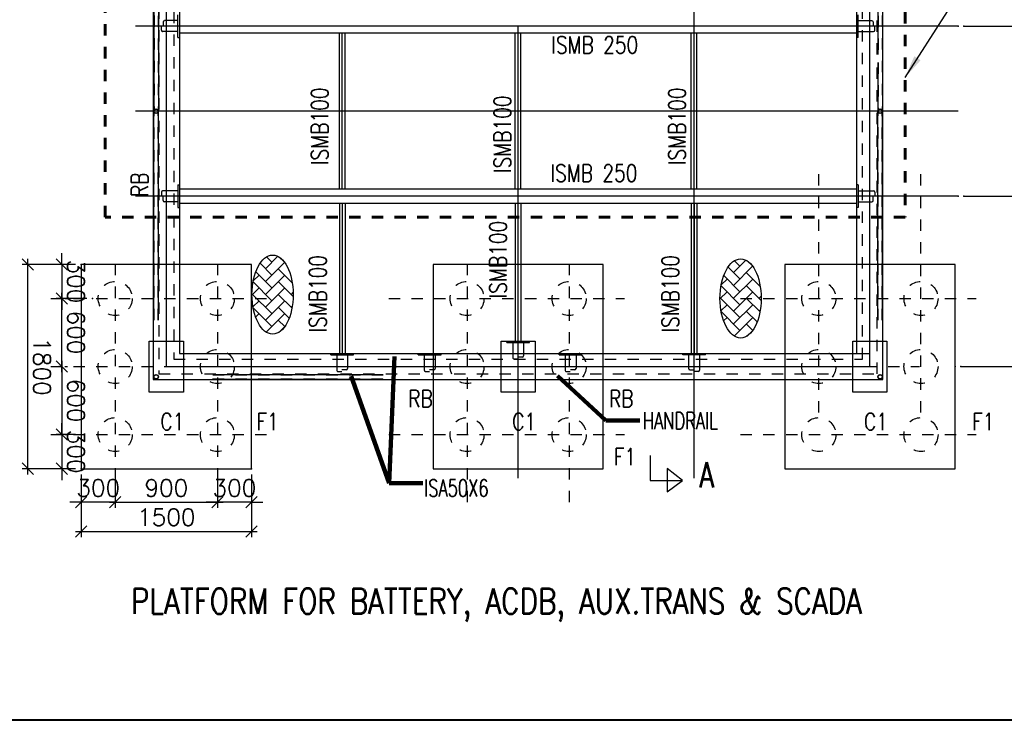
# Model space of a CAD drawing. Header units: inches. Extents: x 727810 to 1461440, y 2714588 to 5435005.
# Tile 69 of 233: x 728947.47 to 728956.14, y 2715754.3 to 2715760.48. Entities that reach past the tile are written whole.
import ezdxf

# ---------------------------------------------------------------- set-up
doc = ezdxf.new("R2010")
doc.units = ezdxf.units.IN
doc.header["$MEASUREMENT"] = 0
doc.linetypes.add('DIVIDEX2', pattern=[2.5, 1, -0.5, 0, -0.5, 0, -0.5])
doc.linetypes.add('HIDDEN', pattern=[0.375, 0.25, -0.125])
for name, color, linetype, lineweight in [('AM_5', 3, 'Continuous', 15), ('AM_8', 1, 'Continuous', 15), ('TEXT-1', 3, 'Continuous', 15)]:
    doc.layers.add(name, color=color, linetype=linetype, lineweight=lineweight)
for name, color, linetype in [('DETAILS', 7, 'Continuous'), ('Inverter Room', 7, 'Continuous'), ('table number', 51, 'Continuous'), ('TEXT', 147, 'Continuous')]:
    doc.layers.add(name, color=color, linetype=linetype)
doc.styles.add('RANJAN', font='romans.shx', dxfattribs={"width": 0.75})
doc.styles.add('ROMANS', font='ROMANS.shx', dxfattribs={"height": 10})
doc.dimstyles.new('DIM-', dxfattribs={"dimscale": 0, "dimtxt": 0.15, "dimasz": 0.15, "dimexe": 0, "dimexo": 0, "dimgap": 0.15, "dimtad": 1, "dimdec": 0, "dimlfac": 1000, "dimzin": 0, "dimdsep": 46, "dimtxsty": 'ROMANS', "dimblk": 'OBLIQUE', "dimcen": 0, "dimclrd": 6, "dimclre": 6, "dimclrt": 3, "dimadec": 0, "dimazin": 0, "dimtfac": 1, "dimtdec": 0, "dimtmove": 2, "dimatfit": 3, "dimfxl": 1, "dimtolj": 1, "dimtzin": 0, "dimarcsym": 2})
doc.dimstyles.new('ROMANS$0', dxfattribs={"dimscale": 100, "dimtxt": 100, "dimasz": 1, "dimexe": 0.5, "dimexo": 0.5, "dimgap": 0.5, "dimtad": 1, "dimdec": 0, "dimrnd": 5, "dimdsep": 46, "dimtxsty": 'ROMANS', "dimblk": 'OBLIQUE', "dimcen": 1, "dimdle": 0.5, "dimclrd": 6, "dimclre": 6, "dimclrt": 3, "dimadec": 0, "dimazin": 0, "dimtfac": 1, "dimtdec": 0, "dimtix": 1, "dimtmove": 0, "dimatfit": 3, "dimldrblk": 'OBLIQUE', "dimfxl": 1, "dimtolj": 1, "dimtzin": 0, "dimarcsym": 0})
doc.dimstyles.new('ROMANS$7', dxfattribs={"dimscale": 100, "dimtxt": 2.5, "dimasz": 2, "dimexe": 20, "dimexo": 20, "dimgap": 0.5, "dimtad": 1, "dimdec": 0, "dimrnd": 5, "dimzin": 0, "dimdsep": 46, "dimtxsty": 'ROMANS', "dimcen": 0.09, "dimdle": 20, "dimclrd": 256, "dimclre": 256, "dimclrt": 3, "dimadec": 0, "dimazin": 0, "dimtfac": 20, "dimtdec": 0, "dimtix": 1, "dimtmove": 2, "dimatfit": 3, "dimfxl": 1, "dimtolj": 1, "dimtzin": 0, "dimarcsym": 0})

# ---------------------------------------------------------------- blocks, each defined once
blk = doc.blocks.new('_Oblique')
at = {"color": 0, "linetype": 'ByBlock', "lineweight": -2}
blk.add_line((-0.5, -0.5), (0.5, 0.5), dxfattribs=at)
blk = doc.blocks.new('*D76')
at = {"layer": 'Inverter Room', "color": 6, "lineweight": -2, "ltscale": 0.5, "transparency": 16777216}
for p, q in [((2103215.3, -2331215.3), (2103768.5, -2331215.3)), ((2103718.5, -2332765.3), (2103718.5, -2331165.3)), ((2103215.3, -2332715.3), (2103768.5, -2332715.3))]:
    blk.add_line(p, q, dxfattribs=at)
at = {"layer": 'Inverter Room', "color": 0, "ltscale": 0.5, "transparency": 16777216}
for p in [(2103165.3, -2331215.3), (2103718.5, -2331215.3), (2103165.3, -2332715.3)]:
    blk.add_point(p, dxfattribs=at)
at = {"layer": 'Inverter Room', "color": 6, "lineweight": -2, "ltscale": 0.5, "transparency": 16777216, "xscale": 100, "yscale": 100, "zscale": 100}
for p, rotation in [((2103718.5, -2331215.3), 90), ((2103718.5, -2332715.3), 270)]:
    blk.add_blockref('_Oblique', p, dxfattribs=dict(at, rotation=rotation))
at = {"layer": 'Inverter Room', "color": 3, "ltscale": 0.5, "transparency": 16777216, "insert": (2103593.5, -2331965.3), "char_height": 150, "attachment_point": 5, "rotation": 90, "style": 'ROMANS'}
blk.add_mtext('\\A1;1500', dxfattribs=at)
blk = doc.blocks.new('*D77')
at = {"layer": 'DETAILS', "color": 6, "lineweight": -2, "ltscale": 0.5, "transparency": 16777216}
for p, q in [((2101365.3, -2332765.3), (2101365.3, -2333235.6)), ((2103165.3, -2332765.3), (2103165.3, -2333235.6)), ((2103215.3, -2333185.6), (2101315.3, -2333185.6))]:
    blk.add_line(p, q, dxfattribs=at)
at = {"layer": 'Inverter Room', "color": 0, "ltscale": 0.5, "transparency": 16777216}
for p in [(2101365.3, -2332715.3), (2103165.3, -2332715.3), (2101365.3, -2333185.6)]:
    blk.add_point(p, dxfattribs=at)
at = {"layer": 'DETAILS', "color": 6, "lineweight": -2, "ltscale": 0.5, "transparency": 16777216, "xscale": 100, "yscale": 100, "zscale": 100, "rotation": 180}
blk.add_blockref('_Oblique', (2101365.3, -2333185.6), dxfattribs=at)
at = {"layer": 'DETAILS', "color": 6, "lineweight": -2, "ltscale": 0.5, "transparency": 16777216, "xscale": 100, "yscale": 100, "zscale": 100}
blk.add_blockref('_Oblique', (2103165.3, -2333185.6), dxfattribs=at)
at = {"layer": 'DETAILS', "color": 3, "ltscale": 0.5, "transparency": 16777216, "insert": (2102265.3, -2333060.6), "char_height": 150, "attachment_point": 5, "style": 'ROMANS', "bg_fill": 3, "box_fill_scale": 1.25, "bg_fill_color": 256, "bg_fill_true_color": 13158600, "bg_fill_transparency": 0}
blk.add_mtext('\\A1;1800', dxfattribs=at)
blk = doc.blocks.new('*D78')
at = {"layer": 'Inverter Room', "color": 6, "lineweight": -2, "ltscale": 0.5, "transparency": 16777216}
for p, q in [((2102215.3, -2332886.1), (2102915.3, -2332886.1)), ((2102265.3, -2332858.3), (2102265.3, -2332836.1)), ((2102865.3, -2332858.3), (2102865.3, -2332836.1))]:
    blk.add_line(p, q, dxfattribs=at)
at = {"layer": 'Inverter Room', "color": 0, "ltscale": 0.5, "transparency": 16777216}
for p in [(2102865.3, -2332886.1), (2102265.3, -2332908.3), (2102865.3, -2332908.3)]:
    blk.add_point(p, dxfattribs=at)
at = {"layer": 'Inverter Room', "color": 6, "lineweight": -2, "ltscale": 0.5, "transparency": 16777216, "xscale": 100, "yscale": 100, "zscale": 100, "rotation": 180}
blk.add_blockref('_Oblique', (2102265.3, -2332886.1), dxfattribs=at)
at = {"layer": 'Inverter Room', "color": 6, "lineweight": -2, "ltscale": 0.5, "transparency": 16777216, "xscale": 100, "yscale": 100, "zscale": 100}
blk.add_blockref('_Oblique', (2102865.3, -2332886.1), dxfattribs=at)
at = {"layer": 'Inverter Room', "color": 3, "ltscale": 0.5, "transparency": 16777216, "insert": (2102565.3, -2332761.1), "char_height": 150, "attachment_point": 5, "style": 'ROMANS'}
blk.add_mtext('\\A1;600', dxfattribs=at)
blk = doc.blocks.new('*D79')
at = {"layer": 'Inverter Room', "color": 6, "lineweight": -2, "ltscale": 0.5, "transparency": 16777216}
for p, q in [((2103460.5, -2332415.3), (2103460.5, -2332315.3)), ((2103215.3, -2332415.3), (2103510.5, -2332415.3)), ((2103460.5, -2332415.3), (2103460.5, -2332715.3)), ((2103215.3, -2332715.3), (2103510.5, -2332715.3)), ((2103460.5, -2332715.3), (2103460.5, -2332815.3))]:
    blk.add_line(p, q, dxfattribs=at)
at = {"layer": 'Inverter Room', "color": 0, "ltscale": 0.5, "transparency": 16777216}
for p in [(2103165.3, -2332415.3), (2103165.3, -2332715.3), (2103460.5, -2332715.3)]:
    blk.add_point(p, dxfattribs=at)
at = {"layer": 'Inverter Room', "color": 6, "lineweight": -2, "ltscale": 0.5, "transparency": 16777216, "xscale": 100, "yscale": 100, "zscale": 100}
for p, rotation in [((2103460.5, -2332415.3), 270), ((2103460.5, -2332715.3), 90)]:
    blk.add_blockref('_Oblique', p, dxfattribs=dict(at, rotation=rotation))
at = {"layer": 'Inverter Room', "color": 3, "ltscale": 0.5, "transparency": 16777216, "insert": (2103335.5, -2332565.3), "char_height": 150, "attachment_point": 5, "rotation": 90, "style": 'ROMANS'}
blk.add_mtext('\\A1;300', dxfattribs=at)
blk = doc.blocks.new('*D91')
at = {"layer": 'Inverter Room', "color": 6, "lineweight": -2, "ltscale": 0.5, "transparency": 16777216}
for p, q in [((2101665.3, -2332666.5), (2101665.3, -2332936.4)), ((2101365.3, -2332765.3), (2101365.3, -2332936.4)), ((2101365.3, -2332886.4), (2101265.3, -2332886.4)), ((2101365.3, -2332886.4), (2101665.3, -2332886.4)), ((2101665.3, -2332886.4), (2101765.3, -2332886.4))]:
    blk.add_line(p, q, dxfattribs=at)
at = {"layer": 'Inverter Room', "color": 0, "ltscale": 0.5, "transparency": 16777216}
for p in [(2101665.3, -2332616.5), (2101365.3, -2332715.3), (2101665.3, -2332886.4)]:
    blk.add_point(p, dxfattribs=at)
at = {"layer": 'Inverter Room', "color": 6, "lineweight": -2, "ltscale": 0.5, "transparency": 16777216, "xscale": 100, "yscale": 100, "zscale": 100}
blk.add_blockref('_Oblique', (2101365.3, -2332886.4), dxfattribs=at)
at = {"layer": 'Inverter Room', "color": 6, "lineweight": -2, "ltscale": 0.5, "transparency": 16777216, "xscale": 100, "yscale": 100, "zscale": 100, "rotation": 180}
blk.add_blockref('_Oblique', (2101665.3, -2332886.4), dxfattribs=at)
at = {"layer": 'Inverter Room', "color": 3, "ltscale": 0.5, "transparency": 16777216, "insert": (2101515.3, -2332761.4), "char_height": 150, "attachment_point": 5, "style": 'ROMANS'}
blk.add_mtext('\\A1;300', dxfattribs=at)
blk = doc.blocks.new('*D92')
at = {"layer": 'Inverter Room', "color": 6, "lineweight": -2, "ltscale": 0.5, "transparency": 16777216}
for p, q in [((2102865.3, -2332765.3), (2102865.3, -2332936.1)), ((2103165.3, -2332765.3), (2103165.3, -2332936.1)), ((2102865.3, -2332886.1), (2102765.3, -2332886.1)), ((2102865.3, -2332886.1), (2103165.3, -2332886.1)), ((2103165.3, -2332886.1), (2103265.3, -2332886.1))]:
    blk.add_line(p, q, dxfattribs=at)
at = {"layer": 'Inverter Room', "color": 0, "ltscale": 0.5, "transparency": 16777216}
for p in [(2102865.3, -2332715.3), (2103165.3, -2332715.3), (2103165.3, -2332886.1)]:
    blk.add_point(p, dxfattribs=at)
at = {"layer": 'Inverter Room', "color": 6, "lineweight": -2, "ltscale": 0.5, "transparency": 16777216, "xscale": 100, "yscale": 100, "zscale": 100}
blk.add_blockref('_Oblique', (2102865.3, -2332886.1), dxfattribs=at)
at = {"layer": 'Inverter Room', "color": 6, "lineweight": -2, "ltscale": 0.5, "transparency": 16777216, "xscale": 100, "yscale": 100, "zscale": 100, "rotation": 180}
blk.add_blockref('_Oblique', (2103165.3, -2332886.1), dxfattribs=at)
at = {"layer": 'Inverter Room', "color": 3, "ltscale": 0.5, "transparency": 16777216, "insert": (2103015.3, -2332761.1), "char_height": 150, "attachment_point": 5, "style": 'ROMANS'}
blk.add_mtext('\\A1;300', dxfattribs=at)
blk = doc.blocks.new('*D80')
at = {"layer": 'Inverter Room', "color": 6, "lineweight": -2, "ltscale": 0.5, "transparency": 16777216}
for p, q in [((2102315.3, -2332886.1), (2101615.3, -2332886.1)), ((2101665.3, -2332858.3), (2101665.3, -2332836.1)), ((2102265.3, -2332858.3), (2102265.3, -2332836.1))]:
    blk.add_line(p, q, dxfattribs=at)
at = {"layer": 'Inverter Room', "color": 0, "ltscale": 0.5, "transparency": 16777216}
for p in [(2101665.3, -2332886.1), (2101665.3, -2332908.3), (2102265.3, -2332908.3)]:
    blk.add_point(p, dxfattribs=at)
at = {"layer": 'Inverter Room', "color": 6, "lineweight": -2, "ltscale": 0.5, "transparency": 16777216, "xscale": 100, "yscale": 100, "zscale": 100, "rotation": 180}
blk.add_blockref('_Oblique', (2101665.3, -2332886.1), dxfattribs=at)
at = {"layer": 'Inverter Room', "color": 6, "lineweight": -2, "ltscale": 0.5, "transparency": 16777216, "xscale": 100, "yscale": 100, "zscale": 100}
blk.add_blockref('_Oblique', (2102265.3, -2332886.1), dxfattribs=at)
at = {"layer": 'Inverter Room', "color": 3, "ltscale": 0.5, "transparency": 16777216, "insert": (2101965.3, -2332761.1), "char_height": 150, "attachment_point": 5, "style": 'ROMANS'}
blk.add_mtext('\\A1;600', dxfattribs=at)
blk = doc.blocks.new('*D81')
at = {"layer": 'AM_5', "color": 6, "lineweight": -2, "transparency": 16777216}
for p, q in [((2103460.5, -2332465.3), (2103460.5, -2331465.3)), ((2103215.3, -2331515.3), (2103510.5, -2331515.3)), ((2103215.3, -2332415.3), (2103510.5, -2332415.3))]:
    blk.add_line(p, q, dxfattribs=at)
at = {"layer": 'Inverter Room', "color": 0, "transparency": 16777216}
for p in [(2103165.3, -2331515.3), (2103460.5, -2331515.3), (2103165.3, -2332415.3)]:
    blk.add_point(p, dxfattribs=at)
at = {"layer": 'AM_5', "color": 6, "lineweight": -2, "transparency": 16777216, "xscale": 100, "yscale": 100, "zscale": 100}
for p, rotation in [((2103460.5, -2331515.3), 90), ((2103460.5, -2332415.3), 270)]:
    blk.add_blockref('_Oblique', p, dxfattribs=dict(at, rotation=rotation))
at = {"layer": 'AM_5', "color": 3, "transparency": 16777216, "insert": (2103335.5, -2331965.3), "char_height": 150, "attachment_point": 5, "rotation": 90, "style": 'ROMANS', "bg_fill": 3, "box_fill_scale": 1.25, "bg_fill_color": 256, "bg_fill_true_color": 13158600, "bg_fill_transparency": 0}
blk.add_mtext('\\A1;900', dxfattribs=at)
blk = doc.blocks.new('*D82')
at = {"layer": 'Inverter Room', "color": 6, "lineweight": -2, "ltscale": 0.5, "transparency": 16777216}
for p, q in [((2103460.5, -2331215.3), (2103460.5, -2331115.3)), ((2103215.3, -2331215.3), (2103510.5, -2331215.3)), ((2103460.5, -2331215.3), (2103460.5, -2331515.3)), ((2103215.3, -2331515.3), (2103510.5, -2331515.3)), ((2103460.5, -2331515.3), (2103460.5, -2331615.3))]:
    blk.add_line(p, q, dxfattribs=at)
at = {"layer": 'Inverter Room', "color": 0, "ltscale": 0.5, "transparency": 16777216}
for p in [(2103165.3, -2331215.3), (2103165.3, -2331515.3), (2103460.5, -2331515.3)]:
    blk.add_point(p, dxfattribs=at)
at = {"layer": 'Inverter Room', "color": 6, "lineweight": -2, "ltscale": 0.5, "transparency": 16777216, "xscale": 100, "yscale": 100, "zscale": 100}
for p, rotation in [((2103460.5, -2331215.3), 270), ((2103460.5, -2331515.3), 90)]:
    blk.add_blockref('_Oblique', p, dxfattribs=dict(at, rotation=rotation))
at = {"layer": 'Inverter Room', "color": 3, "ltscale": 0.5, "transparency": 16777216, "insert": (2103335.5, -2331365.3), "char_height": 150, "attachment_point": 5, "rotation": 90, "style": 'ROMANS'}
blk.add_mtext('\\A1;300', dxfattribs=at)
blk = doc.blocks.new('*D84')
at = {"layer": 'Inverter Room', "color": 6, "lineweight": -2, "ltscale": 0.5, "transparency": 16777216}
for p, q in [((2097765.3, -2324965.3), (2097765.3, -2323911.8)), ((2102265.3, -2324965.3), (2102265.3, -2323911.8)), ((2097715.3, -2323961.8), (2102315.3, -2323961.8))]:
    blk.add_line(p, q, dxfattribs=at)
at = {"layer": 'Inverter Room', "color": 0, "ltscale": 0.5, "transparency": 16777216}
for p in [(2102265.3, -2323961.8), (2097765.3, -2325015.3), (2102265.3, -2325015.3)]:
    blk.add_point(p, dxfattribs=at)
at = {"layer": 'Inverter Room', "color": 6, "lineweight": -2, "ltscale": 0.5, "transparency": 16777216, "xscale": 100, "yscale": 100, "zscale": 100, "rotation": 180}
blk.add_blockref('_Oblique', (2097765.3, -2323961.8), dxfattribs=at)
at = {"layer": 'Inverter Room', "color": 6, "lineweight": -2, "ltscale": 0.5, "transparency": 16777216, "xscale": 100, "yscale": 100, "zscale": 100}
blk.add_blockref('_Oblique', (2102265.3, -2323961.8), dxfattribs=at)
at = {"layer": 'Inverter Room', "color": 3, "ltscale": 0.5, "transparency": 16777216, "insert": (2100015.3, -2323836.8), "char_height": 150, "attachment_point": 5, "style": 'ROMANS'}
blk.add_mtext('\\A1;4500', dxfattribs=at)
blk = doc.blocks.new('*D86')
at = {"layer": 'DETAILS', "color": 6, "lineweight": -2, "ltscale": 0.5, "transparency": 16777216}
for p, q in [((2099315.3, -2324365.3), (2097715.3, -2324365.3)), ((2097765.3, -2324915.3), (2097765.3, -2324315.3)), ((2099265.3, -2324937.7), (2099265.3, -2324315.3))]:
    blk.add_line(p, q, dxfattribs=at)
at = {"layer": 'Inverter Room', "color": 0, "ltscale": 0.5, "transparency": 16777216}
for p in [(2097765.3, -2324365.3), (2097765.3, -2324965.3), (2099265.3, -2324987.7)]:
    blk.add_point(p, dxfattribs=at)
at = {"layer": 'DETAILS', "color": 6, "lineweight": -2, "ltscale": 0.5, "transparency": 16777216, "xscale": 100, "yscale": 100, "zscale": 100, "rotation": 180}
blk.add_blockref('_Oblique', (2097765.3, -2324365.3), dxfattribs=at)
at = {"layer": 'DETAILS', "color": 6, "lineweight": -2, "ltscale": 0.5, "transparency": 16777216, "xscale": 100, "yscale": 100, "zscale": 100}
blk.add_blockref('_Oblique', (2099265.3, -2324365.3), dxfattribs=at)
at = {"layer": 'DETAILS', "color": 3, "ltscale": 0.5, "transparency": 16777216, "insert": (2098515.3, -2324240.3), "char_height": 150, "attachment_point": 5, "style": 'ROMANS', "bg_fill": 3, "box_fill_scale": 1.25, "bg_fill_color": 256, "bg_fill_true_color": 13158600, "bg_fill_transparency": 0}
blk.add_mtext('\\A1;1500', dxfattribs=at)
blk = doc.blocks.new('*D74')
at = {"layer": 'DETAILS', "color": 6, "lineweight": -2, "ltscale": 0.5, "transparency": 16777216}
for p, q in [((2100715.3, -2324365.3), (2102315.3, -2324365.3)), ((2100765.3, -2324937.7), (2100765.3, -2324315.3)), ((2102265.3, -2324915.3), (2102265.3, -2324315.3))]:
    blk.add_line(p, q, dxfattribs=at)
at = {"layer": 'Inverter Room', "color": 0, "ltscale": 0.5, "transparency": 16777216}
for p in [(2102265.3, -2324365.3), (2100765.3, -2324987.7), (2102265.3, -2324965.3)]:
    blk.add_point(p, dxfattribs=at)
at = {"layer": 'DETAILS', "color": 6, "lineweight": -2, "ltscale": 0.5, "transparency": 16777216, "xscale": 100, "yscale": 100, "zscale": 100, "rotation": 180}
blk.add_blockref('_Oblique', (2100765.3, -2324365.3), dxfattribs=at)
at = {"layer": 'DETAILS', "color": 6, "lineweight": -2, "ltscale": 0.5, "transparency": 16777216, "xscale": 100, "yscale": 100, "zscale": 100}
blk.add_blockref('_Oblique', (2102265.3, -2324365.3), dxfattribs=at)
at = {"layer": 'DETAILS', "color": 3, "ltscale": 0.5, "transparency": 16777216, "insert": (2101515.3, -2324240.3), "char_height": 150, "attachment_point": 5, "style": 'ROMANS', "bg_fill": 3, "box_fill_scale": 1.25, "bg_fill_color": 256, "bg_fill_true_color": 13158600, "bg_fill_transparency": 0}
blk.add_mtext('\\A1;1500', dxfattribs=at)
blk = doc.blocks.new('*D75')
at = {"layer": 'DETAILS', "color": 6, "lineweight": -2, "ltscale": 0.5, "transparency": 16777216}
for p, q in [((2099215.3, -2324365.3), (2100815.3, -2324365.3)), ((2099265.3, -2324887.7), (2099265.3, -2324315.3)), ((2100765.3, -2324887.7), (2100765.3, -2324315.3))]:
    blk.add_line(p, q, dxfattribs=at)
at = {"layer": 'Inverter Room', "color": 0, "ltscale": 0.5, "transparency": 16777216}
for p in [(2100765.3, -2324365.3), (2099265.3, -2324937.7), (2100765.3, -2324937.7)]:
    blk.add_point(p, dxfattribs=at)
at = {"layer": 'DETAILS', "color": 6, "lineweight": -2, "ltscale": 0.5, "transparency": 16777216, "xscale": 100, "yscale": 100, "zscale": 100, "rotation": 180}
blk.add_blockref('_Oblique', (2099265.3, -2324365.3), dxfattribs=at)
at = {"layer": 'DETAILS', "color": 6, "lineweight": -2, "ltscale": 0.5, "transparency": 16777216, "xscale": 100, "yscale": 100, "zscale": 100}
blk.add_blockref('_Oblique', (2100765.3, -2324365.3), dxfattribs=at)
at = {"layer": 'DETAILS', "color": 3, "ltscale": 0.5, "transparency": 16777216, "insert": (2100015.3, -2324240.3), "char_height": 150, "attachment_point": 5, "style": 'ROMANS', "bg_fill": 3, "box_fill_scale": 1.25, "bg_fill_color": 256, "bg_fill_true_color": 13158600, "bg_fill_transparency": 0}
blk.add_mtext('\\A1;1500', dxfattribs=at)
blk = doc.blocks.new('bhcbhb')
at = {"layer": 'AM_8', "ltscale": 0.5}
h = blk.add_hatch(dxfattribs=at)
h.set_pattern_fill('AR-HBONE', color=256, scale=20, angle=90, style=0)
h.set_pattern_definition([(135, (-261281.35, -4301267.94), (-113.137085, 2e-14), [240, -80]), (225, (-261337.92, -4301211.37), (-113.137085, 2e-14), [240, -80])])
edge = h.paths.add_edge_path()
edge.add_ellipse((2101665.3, -2326904.8), major_axis=(-348.6, 0), ratio=0.521978, start_angle=191.45916, end_angle=459.29111)
edge.add_ellipse((2101665.3, -2326904.8), major_axis=(-348.6, 0), ratio=0.521978, start_angle=99.29111, end_angle=191.45916)
h = blk.add_hatch(dxfattribs=at)
h.set_pattern_fill('AR-HBONE', color=256, scale=20, angle=90, style=0)
h.set_pattern_definition([(135, (-261315.51, -4305391.94), (-113.137085, 2e-14), [240, -80]), (225, (-261372.075, -4305335.37), (-113.137085, 2e-14), [240, -80])])
edge = h.paths.add_edge_path()
edge.add_ellipse((2101631.2, -2331028.8), major_axis=(-348.6, 0), ratio=0.521978, start_angle=191.45916, end_angle=459.29111)
edge.add_ellipse((2101631.2, -2331028.8), major_axis=(-348.6, 0), ratio=0.521978, start_angle=99.29111, end_angle=191.45916)
at = {"layer": 'DETAILS', "linetype": 'DIVIDEX2', "ltscale": 0.5}
for p, q in [((2101665.3, -2326904.8), (2101665.3, -2324828.8)), ((2102865.3, -2326904.8), (2102865.3, -2324828.8)), ((2102669.2, -2325315.3), (2100567.2, -2325315.3)), ((2102265.3, -2327404.8), (2102265.3, -2325328.8)), ((2102669.2, -2326215.3), (2100567.2, -2326215.3)), ((2101665.3, -2330004.8), (2101665.3, -2327928.8)), ((2102265.3, -2330004.8), (2102265.3, -2327928.8)), ((2102865.3, -2330004.8), (2102865.3, -2327928.8)), ((2101361.4, -2328415.3), (2103463.4, -2328415.3)), ((2101361.4, -2329315.3), (2103463.4, -2329315.3)), ((2101361.4, -2331515.3), (2103547.7, -2331515.3)), ((2101361.4, -2332415.3), (2103547.7, -2332415.3))]:
    blk.add_line(p, q, dxfattribs=at)
at = {"layer": 'DETAILS', "ltscale": 0.5}
for p, q in [((2098174.4, -2325655.3), (2100014.8, -2325655.3)), ((2098174.4, -2325695.3), (2099515.3, -2325695.3)), ((2099585.3, -2325695.3), (2100014.8, -2325695.3)), ((2101856.2, -2325655.3), (2100015.8, -2325655.3)), ((2101856.2, -2325695.3), (2100015.8, -2325695.3)), ((2102336.2, -2331555.4), (2102336.2, -2330055.4)), ((2102376.2, -2331555.4), (2102376.2, -2330055.4)), ((2098174.4, -2332035.4), (2100014.8, -2332035.4)), ((2098174.4, -2332075.4), (2100014.8, -2332075.4)), ((2101856.2, -2332035.4), (2100015.8, -2332035.4)), ((2101856.2, -2332075.4), (2100015.8, -2332075.4))]:
    blk.add_line(p, q, dxfattribs=at)
at = {"layer": 'DETAILS', "linetype": 'HIDDEN', "lineweight": 60, "ltscale": 20}
blk.add_lwpolyline([(2098942.4, -2332504), (2098942.4, -2325454.7), (2100949.6, -2325454.7), (2100949.6, -2332504)], close=True, dxfattribs=at)
at = {"layer": 'DETAILS', "ltscale": 0.5}
for centre in [(2100015.3, -2325675.3), (2102356.2, -2325675.3), (2100015.3, -2332055.4), (2102356.2, -2332055.4)]:
    blk.add_circle(centre, 20, dxfattribs=at)
for centre in [(2101665.3, -2326904.8), (2101631.2, -2331028.8)]:
    blk.add_ellipse(centre, major_axis=(-348.6, 0), ratio=0.521978, dxfattribs=at)
at = {"layer": 'Inverter Room', "ltscale": 2}
for p, q in [((2099265.3, -2324987.7), (2099265.3, -2332237.4)), ((2100015.3, -2324987.7), (2100015.3, -2332237.4)), ((2100765.3, -2324987.7), (2100765.3, -2332237.4)), ((2103247.8, -2327315.3), (2096632.7, -2327315.3)), ((2100702.8, -2327315.3), (2099327.8, -2327315.3)), ((2100827.8, -2327315.3), (2102150.3, -2327315.3)), ((2103247.8, -2328865.3), (2099265.3, -2328865.3)), ((2099312.8, -2328865.3), (2099265.3, -2328865.3)), ((2100702.8, -2328865.3), (2099327.8, -2328865.3)), ((2100702.8, -2330415.3), (2099327.8, -2330415.3)), ((2100827.8, -2330415.3), (2102150.3, -2330415.3))]:
    blk.add_line(p, q, dxfattribs=at)
at = {"layer": 'Inverter Room', "color": 8, "linetype": 'HIDDEN', "ltscale": 2}
for p, q in [((2098172.8, -2325657.4), (2100006, -2325657.4)), ((2098174.4, -2325693.3), (2099515.3, -2325693.3)), ((2099585.3, -2325693.3), (2100006.1, -2325693.3)), ((2101856.2, -2325693.3), (2100024.6, -2325693.3)), ((2101857.9, -2325657.4), (2100024.7, -2325657.4)), ((2102338.2, -2331555.4), (2102338.2, -2330055.4)), ((2102374.2, -2331557), (2102374.2, -2330053.7)), ((2098172.8, -2332073.3), (2100006, -2332073.3)), ((2098174.4, -2332037.4), (2100006.1, -2332037.4)), ((2101856.2, -2332037.4), (2100024.6, -2332037.4)), ((2101857.9, -2332073.3), (2100024.7, -2332073.3))]:
    blk.add_line(p, q, dxfattribs=at)
at = {"layer": 'Inverter Room', "color": 2}
for p, q in [((2099217.6, -2325864.8), (2099217.6, -2325747.8)), ((2099228.9, -2325736.6), (2099267.4, -2325736.6)), ((2099301.8, -2325721.5), (2099268, -2325721.5)), ((2099313.1, -2325864.8), (2099313.1, -2325732.8)), ((2100717.6, -2325864.8), (2100717.6, -2325732.8)), ((2100728.9, -2325721.5), (2100762.7, -2325721.5)), ((2100801.8, -2325736.6), (2100763.2, -2325736.6)), ((2100813.1, -2325864.8), (2100813.1, -2325747.8)), ((2099310.1, -2325867.8), (2099220.6, -2325867.8)), ((2100720.6, -2325867.8), (2100810.1, -2325867.8)), ((2102162.3, -2327270.6), (2102162.3, -2327360.1)), ((2102165.3, -2327267.6), (2102297.4, -2327267.6)), ((2102293.6, -2327351.8), (2102293.6, -2327313.2)), ((2102308.6, -2327278.8), (2102308.6, -2327312.7)), ((2102165.3, -2327363.1), (2102282.3, -2327363.1)), ((2102162.3, -2328447.6), (2102162.3, -2328358.1)), ((2102165.3, -2328355.1), (2102282.3, -2328355.1)), ((2102293.6, -2328366.3), (2102293.6, -2328404.9)), ((2102165.3, -2328450.6), (2102297.4, -2328450.6)), ((2102308.6, -2328439.3), (2102308.6, -2328405.4)), ((2102162.3, -2329689.6), (2102162.3, -2329600.1)), ((2102165.3, -2329597.1), (2102282.3, -2329597.1)), ((2102293.6, -2329608.3), (2102293.6, -2329646.9)), ((2102308.6, -2329681.3), (2102308.6, -2329647.4)), ((2102165.3, -2329692.6), (2102297.4, -2329692.6)), ((2102162.3, -2330460.1), (2102162.3, -2330370.6)), ((2102165.3, -2330367.6), (2102282.3, -2330367.6)), ((2102293.6, -2330378.8), (2102293.6, -2330417.4)), ((2102165.3, -2330463.1), (2102297.4, -2330463.1)), ((2102308.6, -2330451.8), (2102308.6, -2330418)), ((2099217.6, -2331865.8), (2099217.6, -2331982.8)), ((2099310.1, -2331862.8), (2099220.6, -2331862.8)), ((2099313.1, -2331865.8), (2099313.1, -2331997.9)), ((2100717.6, -2331865.8), (2100717.6, -2331997.9)), ((2100720.6, -2331862.8), (2100810.1, -2331862.8)), ((2100813.1, -2331865.8), (2100813.1, -2331982.8)), ((2099228.9, -2331994.1), (2099267.4, -2331994.1)), ((2099301.8, -2332009.1), (2099268, -2332009.1)), ((2100728.9, -2332009.1), (2100762.7, -2332009.1)), ((2100801.8, -2331994.1), (2100763.2, -2331994.1))]:
    blk.add_line(p, q, dxfattribs=at)
at = {"layer": 'Inverter Room', "color": 4, "ltscale": 0.5}
for p, q in [((2099365.3, -2325867.8), (2099365.3, -2325879.8)), ((2100665.3, -2325867.8), (2100665.3, -2325879.8)), ((2100865.3, -2325867.8), (2100865.3, -2325879.8)), ((2099327.8, -2325880.3), (2099327.8, -2331850.3)), ((2100702.8, -2325880.3), (2100702.8, -2331850.3)), ((2100827.8, -2325880.3), (2100827.8, -2331850.3)), ((2102162.3, -2327215.3), (2102150.3, -2327215.3)), ((2100702.8, -2327290.3), (2099327.8, -2327290.3)), ((2100702.8, -2327340.3), (2099327.8, -2327340.3)), ((2100827.8, -2327290.3), (2102150.3, -2327290.3)), ((2100827.8, -2327340.3), (2102150.3, -2327340.3)), ((2102162.3, -2327415.3), (2102150.3, -2327415.3)), ((2102162.3, -2328302.8), (2102150.3, -2328302.8)), ((2102162.3, -2328502.8), (2102150.3, -2328502.8)), ((2102052.3, -2328765.3), (2102040.3, -2328765.3)), ((2100702.8, -2328840.3), (2099327.8, -2328840.3)), ((2100702.8, -2328890.3), (2099327.8, -2328890.3)), ((2100827.8, -2328840.3), (2102040.3, -2328840.3)), ((2100827.8, -2328890.3), (2102040.3, -2328890.3)), ((2102052.3, -2328965.3), (2102040.3, -2328965.3)), ((2102162.3, -2329544.8), (2102150.3, -2329544.8)), ((2102162.3, -2329744.8), (2102150.3, -2329744.8)), ((2102162.3, -2330315.3), (2102150.3, -2330315.3)), ((2100702.8, -2330390.3), (2099327.8, -2330390.3)), ((2100702.8, -2330440.3), (2099327.8, -2330440.3)), ((2100827.8, -2330390.3), (2102150.3, -2330390.3)), ((2100827.8, -2330440.3), (2102150.3, -2330440.3)), ((2102162.3, -2330515.3), (2102150.3, -2330515.3)), ((2099365.3, -2331862.8), (2099365.3, -2331850.8)), ((2100665.3, -2331862.8), (2100665.3, -2331850.8)), ((2100865.3, -2331862.8), (2100865.3, -2331850.8))]:
    blk.add_line(p, q, dxfattribs=at)
at = {"layer": 'Inverter Room'}
for p, q in [((2102055.3, -2328817.6), (2102172.3, -2328817.6)), ((2102052.3, -2328910.1), (2102052.3, -2328820.6)), ((2102183.6, -2328828.8), (2102183.6, -2328867.4)), ((2102198.6, -2328901.8), (2102198.6, -2328868)), ((2102055.3, -2328913.1), (2102187.4, -2328913.1))]:
    blk.add_line(p, q, dxfattribs=at)
at = {"layer": 'Inverter Room', "color": 4, "ltscale": 0.5}
for points in [[(2101365.3, -2325015.3), (2101365.3, -2326515.3), (2103165.3, -2326515.3), (2103165.3, -2325015.3)], [(2102380.3, -2332080.3), (2102380.3, -2325650.3), (2097650.3, -2325650.3), (2097650.3, -2332080.3)], [(2102150.3, -2331850.3), (2102150.3, -2325880.3), (2097880.3, -2325880.3), (2097880.3, -2331850.3)], [(2101365.3, -2328115.3), (2101365.3, -2329615.3), (2103165.3, -2329615.3), (2103165.3, -2328115.3)]]:
    blk.add_lwpolyline(points, close=True, dxfattribs=at)
at = {"layer": 'Inverter Room', "ltscale": 3}
for points in [[(2102490.3, -2325615.3), (2102490.3, -2325915.3), (2102040.3, -2325915.3), (2102040.3, -2325615.3)], [(2102490.3, -2328715.3), (2102490.3, -2329015.3), (2102040.3, -2329015.3), (2102040.3, -2328715.3)], [(2102490.3, -2331815.3), (2102490.3, -2332115.3), (2102040.3, -2332115.3), (2102040.3, -2331815.3)]]:
    blk.add_lwpolyline(points, close=True, dxfattribs=at)
at = {"layer": 'Inverter Room', "color": 8, "linetype": 'HIDDEN', "ltscale": 2}
for points in [[(2099515.3, -2325700.3), (2097700.3, -2325700.3), (2097700.3, -2332030.3), (2102330.3, -2332030.3), (2102330.3, -2325700.3), (2099585.3, -2325700.3)], [(2098740.3, -2331900.3), (2102200.3, -2331900.3), (2102200.3, -2325830.3), (2097830.3, -2325830.3), (2097830.3, -2331900.3), (2098665.3, -2331900.3)]]:
    blk.add_lwpolyline(points, dxfattribs=at)
at = {"layer": 'Inverter Room', "ltscale": 2}
blk.add_lwpolyline([(2102265.3, -2331965.3), (2102265.3, -2325765.3), (2097765.3, -2325765.3), (2097765.3, -2331965.3)], close=True, dxfattribs=at)
at = {"layer": 'Inverter Room', "color": 4, "ltscale": 0.5}
for points in [[(2102150.3, -2331815.3), (2102150.3, -2325765.3)], [(2099365.3, -2325867.8), (2099165.3, -2325867.8)], [(2100665.3, -2325867.8), (2100865.3, -2325867.8)], [(2102162.3, -2327215.3), (2102162.3, -2327415.3)], [(2102162.3, -2328502.8), (2102162.3, -2328302.8)], [(2102052.3, -2328965.3), (2102052.3, -2328765.3)], [(2102162.3, -2329744.8), (2102162.3, -2329544.8)], [(2102162.3, -2330515.3), (2102162.3, -2330315.3)], [(2099365.3, -2331862.8), (2099165.3, -2331862.8)], [(2100665.3, -2331862.8), (2100865.3, -2331862.8)]]:
    blk.add_lwpolyline(points, dxfattribs=at)
at = {"layer": 'Inverter Room', "color": 4, "linetype": 'Continuous'}
blk.add_lwpolyline([(2103048.3, -2327703.1), (2103268.3, -2327703.1), (2103268.3, -2327417.8), (2103162.7, -2327551.6), (2103370.5, -2327551.6), (2103268.3, -2327417.8)], dxfattribs=at)
at = {"layer": 'Inverter Room', "color": 8, "linetype": 'HIDDEN', "ltscale": 2}
for centre, radius in [((2101665.3, -2325315.3), 150), ((2102265.3, -2325315.3), 150), ((2102865.3, -2325315.3), 150), ((2100015.3, -2325675.3), 18), ((2102356.2, -2325675.3), 18), ((2101665.3, -2326215.3), 150), ((2102265.3, -2326215.3), 150), ((2102865.3, -2326215.3), 150), ((2101665.3, -2328415.3), 150), ((2102265.3, -2328415.3), 150), ((2102865.3, -2328415.3), 150), ((2101665.3, -2329315.3), 150), ((2102265.3, -2329315.3), 150), ((2102865.3, -2329315.3), 150), ((2101665.3, -2331515.3), 150), ((2102265.3, -2331515.3), 150), ((2102865.3, -2331515.3), 150), ((2100015.3, -2332055.4), 18), ((2102356.2, -2332055.4), 18), ((2101665.3, -2332415.3), 150), ((2102265.3, -2332415.3), 150), ((2102865.3, -2332415.3), 150)]:
    blk.add_circle(centre, radius, dxfattribs=at)
at = {"layer": 'Inverter Room', "color": 2}
for centre, radius, start, end in [((2099228.9, -2325747.8), 11.2, 90, 180), ((2099301.8, -2325732.8), 11.2, 0, 90), ((2100728.9, -2325732.8), 11.2, 90, 180), ((2100801.8, -2325747.8), 11.2, 360, 90), ((2099220.6, -2325864.8), 3, 180, 270), ((2099310.1, -2325864.8), 3, 270, 0), ((2100720.6, -2325864.8), 3, 180, 270), ((2100810.1, -2325864.8), 3, 270, 360), ((2102165.3, -2327270.6), 3, 90, 180), ((2102297.4, -2327278.8), 11.2, 360, 90), ((2102165.3, -2327360.1), 3, 180, 270), ((2102282.3, -2327351.8), 11.2, 270, 360), ((2102165.3, -2328358.1), 3, 90, 180), ((2102282.3, -2328366.3), 11.2, 0, 90), ((2102165.3, -2328447.6), 3, 180, 270), ((2102297.4, -2328439.3), 11.2, 270, 0), ((2102165.3, -2329600.1), 3, 90, 180), ((2102282.3, -2329608.3), 11.2, 0, 90), ((2102297.4, -2329681.3), 11.2, 270, 0), ((2102165.3, -2329689.6), 3, 180, 270), ((2102165.3, -2330370.6), 3, 90, 180), ((2102282.3, -2330378.8), 11.2, 0, 90), ((2102165.3, -2330460.1), 3, 180, 270), ((2102297.4, -2330451.8), 11.2, 270, 0), ((2099220.6, -2331865.8), 3, 90, 180), ((2099310.1, -2331865.8), 3, 0, 90), ((2100720.6, -2331865.8), 3, 90, 180), ((2100810.1, -2331865.8), 3, 0, 90), ((2099228.9, -2331982.8), 11.2, 180, 270), ((2099301.8, -2331997.9), 11.2, 270, 0), ((2100728.9, -2331997.9), 11.2, 180, 270), ((2100801.8, -2331982.8), 11.2, 270, 0)]:
    blk.add_arc(centre, radius, start, end, dxfattribs=at)
at = {"layer": 'Inverter Room'}
for centre, radius, start, end in [((2102055.3, -2328820.6), 3, 90, 180), ((2102172.3, -2328828.8), 11.2, 0, 90), ((2102187.4, -2328901.8), 11.2, 270, 0), ((2102055.3, -2328910.1), 3, 180, 270)]:
    blk.add_arc(centre, radius, start, end, dxfattribs=at)
at = {"layer": 'DETAILS', "color": 3, "style": 'ROMANS', "width": 0.8}
for s, rotation, p in [('ISMB100', 180, (2100490.5, -2327389.4)), ('ISMB100', 180, (2101966.8, -2327447.9)), ('RB', 90, (2102623, -2328064.4)), ('ISMB 250', 90, (2099506.6, -2328573.1)), ('ISMB 250', 90, (2100636.5, -2328580.4)), ('ISMB100', 180, (2100560.4, -2328928.1)), ('ISMB100', 180, (2101665.3, -2328966.8)), ('RB', 90, (2102623, -2329833.5)), ('ISMB100', 180, (2100490.5, -2330538.1)), ('ISMB100', 180, (2101966.8, -2330555.3)), ('RB', 180, (2100772.7, -2332126.2))]:
    blk.add_text(s, height=150, rotation=rotation, dxfattribs=at).set_placement(p)
at = {"layer": 'Inverter Room', "color": 3, "linetype": 'Continuous', "style": 'ROMANS', "width": 0.8}
for s, p in [('F1', (2102825.7, -2324864.4)), ('C1', (2102825.7, -2325817.8)), ('F1', (2103135.5, -2328021.6)), ('C1', (2102825.7, -2328917.8)), ('F1', (2102825.7, -2331170.8)), ('C1', (2102825.7, -2332017.8))]:
    blk.add_text(s, height=150, rotation=90, dxfattribs=at).set_placement(p)
at = {"layer": 'Inverter Room', "color": 3, "style": 'ROMANS', "width": 0.7}
for s, p in [('HANDRAIL', (2102818.3, -2327766.3)), ('ISA50X6', (2103411.2, -2329692.8))]:
    blk.add_text(s, height=150, rotation=90, dxfattribs=at).set_placement(p)
at = {"layer": 'Inverter Room', "color": 2, "linetype": 'Continuous', "ltscale": 0.6, "style": 'RANJAN', "width": 0.75}
blk.add_text('A', height=225, rotation=90, dxfattribs=at).set_placement((2103332.3, -2327269.6))
at = {"layer": 'Inverter Room', "ltscale": 0.5}
for base, p1, p2, angle, picture, middle in [((2102265.3, -2323961.8), (2097765.3, -2325015.3), (2102265.3, -2325015.3), 180, '*D84', (2100015.3, -2323836.8)), ((2103718.5, -2331215.3), (2103165.3, -2332715.3), (2103165.3, -2331215.3), 90, '*D76', (2103593.5, -2331965.3))]:
    dim = blk.add_linear_dim(base=base, p1=p1, p2=p2, angle=angle, dimstyle='ROMANS$0', override={"dimtxt": 150, "dimfxl": 0.75, "dimarcsym": 1}, dxfattribs=at)
    dim.commit()
    dim.dimension.update_dxf_attribs({"geometry": picture, "text_midpoint": middle})
at = {"layer": 'DETAILS', "ltscale": 100}
blk.add_leader([(2099717.3, -2325454.7), (2099137.7, -2325082.5)], dimstyle='ROMANS$7', override={"dimtxt": 150, "dimgap": 0.5, "dimtad": 0, "dimtfill": 1, "dimarcsym": 1}, dxfattribs=at)
at = {"layer": 'Inverter Room'}
for points in [[(2102346.4, -2328518.2), (2102741.7, -2328091), (2102741.7, -2327793)], [(2102349.6, -2330336.9), (2103291.6, -2330001.8), (2103291.6, -2329703.9)], [(2102175.8, -2329954.2), (2103291.6, -2330001.8)]]:
    blk.add_leader(points, dimstyle='DIM-', override={"dimscale": 50, "dimtxt": 2.5, "dimasz": 2.3, "dimexe": 1, "dimexo": 1, "dimgap": 0.5, "dimtad": 0, "dimdle": 1, "dimlwd": 65535, "dimlwe": 65535}, dxfattribs=at)
at = {"layer": 'DETAILS', "ltscale": 0.5}
for base, p1, p2, picture, middle in [((2097765.3, -2324365.3), (2099265.3, -2324987.7), (2097765.3, -2324965.3), '*D86', (2098515.3, -2324240.3)), ((2102265.3, -2324365.3), (2100765.3, -2324987.7), (2102265.3, -2324965.3), '*D74', (2101515.3, -2324240.3)), ((2101365.3, -2333185.6), (2103165.3, -2332715.3), (2101365.3, -2332715.3), '*D77', (2102265.3, -2333060.6))]:
    dim = blk.add_linear_dim(base=base, p1=p1, p2=p2, angle=180, dimstyle='ROMANS$0', override={"dimtxt": 150, "dimtfill": 1, "dimarcsym": 1}, dxfattribs=at)
    dim.commit()
    dim.dimension.update_dxf_attribs({"geometry": picture, "text_midpoint": middle})
at = {"layer": 'DETAILS', "linetype": 'DIVIDEX2', "ltscale": 0.5}
for p, q in [((2101665.3, -2332983.2), (2101665.3, -2331028.8)), ((2102265.3, -2332983.2), (2102265.3, -2331028.8)), ((2102865.3, -2332983.2), (2102865.3, -2331028.8))]:
    blk.add_line(p, q, dxfattribs=at)
at = {"layer": 'Inverter Room', "color": 4, "ltscale": 0.5}
blk.add_lwpolyline([(2101365.3, -2331215.3), (2101365.3, -2332715.3), (2103165.3, -2332715.3), (2103165.3, -2331215.3)], close=True, dxfattribs=at)
at = {"layer": 'DETAILS', "ltscale": 0.5}
dim = blk.add_linear_dim(base=(2100765.3, -2324365.3), p1=(2099265.3, -2324937.7), p2=(2100765.3, -2324937.7), angle=180, dimstyle='ROMANS$0', override={"dimtxt": 150, "dimtfill": 1, "dimarcsym": 1}, dxfattribs=at)
dim.commit()
dim.dimension.update_dxf_attribs({"geometry": '*D75', "text_midpoint": (2100015.3, -2324240.3)})
at = {"layer": 'Inverter Room', "ltscale": 0.5}
for base, p1, p2, angle, picture, middle in [((2103460.5, -2332715.3), (2103165.3, -2332415.3), (2103165.3, -2332715.3), 90, '*D79', (2103335.5, -2332565.3)), ((2101665.3, -2332886.4), (2101365.3, -2332715.3), (2101665.3, -2332616.5), 180, '*D91', (2101515.3, -2332761.4)), ((2102865.3, -2332886.1), (2102265.3, -2332908.3), (2102865.3, -2332908.3), 180, '*D78', (2102565.3, -2332761.1)), ((2103165.3, -2332886.1), (2102865.3, -2332715.3), (2103165.3, -2332715.3), 180, '*D92', (2103015.3, -2332761.1))]:
    dim = blk.add_linear_dim(base=base, p1=p1, p2=p2, angle=angle, dimstyle='ROMANS$0', override={"dimtxt": 150, "dimfxl": 0.75, "dimarcsym": 1}, dxfattribs=at)
    dim.commit()
    dim.dimension.update_dxf_attribs({"geometry": picture, "text_midpoint": middle})
dim = blk.add_linear_dim(base=(2101665.3, -2332886.1), p1=(2102265.3, -2332908.3), p2=(2101665.3, -2332908.3), dimstyle='ROMANS$0', override={"dimtxt": 150, "dimfxl": 0.75, "dimarcsym": 1}, dxfattribs=at)
dim.commit()
dim.dimension.update_dxf_attribs({"geometry": '*D80', "text_midpoint": (2101965.3, -2332761.1)})
at = {"layer": 'AM_5'}
dim = blk.add_linear_dim(base=(2103460.5, -2331515.3), p1=(2103165.3, -2332415.3), p2=(2103165.3, -2331515.3), angle=90, dimstyle='ROMANS$0', override={"dimtxt": 150, "dimpost": '', "dimtfill": 1, "dimarcsym": 1}, dxfattribs=at)
dim.commit()
dim.dimension.update_dxf_attribs({"geometry": '*D81', "text_midpoint": (2103335.5, -2331965.3)})
at = {"layer": 'Inverter Room', "ltscale": 0.5}
dim = blk.add_linear_dim(base=(2103460.5, -2331515.3), p1=(2103165.3, -2331215.3), p2=(2103165.3, -2331515.3), angle=90, dimstyle='ROMANS$0', override={"dimtxt": 150, "dimfxl": 0.75, "dimarcsym": 1}, dxfattribs=at)
dim.commit()
dim.dimension.update_dxf_attribs({"geometry": '*D82', "text_midpoint": (2103335.5, -2331365.3)})
blk = doc.blocks.new('A$C4c0e8594')
at = {"color": 3, "lineweight": 40}
blk.add_line((977.7101, -609.0773), (938.0644, -609.0773), dxfattribs=at)
at = {"layer": 'TEXT', "xscale": 0.000999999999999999, "yscale": 0.000999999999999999, "zscale": 0.000999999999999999, "rotation": 270}
blk.add_blockref('bhcbhb', (3276.7416, 1496.3053, 0.148), dxfattribs=at)
at = {"layer": 'TEXT-1', "color": 2, "linetype": 'Continuous', "style": 'ROMANS', "width": 0.8}
blk.add_text('PLATFORM FOR BATTERY, ACDB, AUX.TRANS & SCADA', height=0.225, dxfattribs=at).set_placement((944.4636, -608.1395, 0.148))

msp = doc.modelspace()

# ---------------------------------------------------------------- block references
at = {"layer": 'table number', "color": 3, "lineweight": 40}
msp.add_blockref('A$C4c0e8594', (728003.98251, 2716363.3812), dxfattribs=at)

doc.saveas('drawing.dxf')
